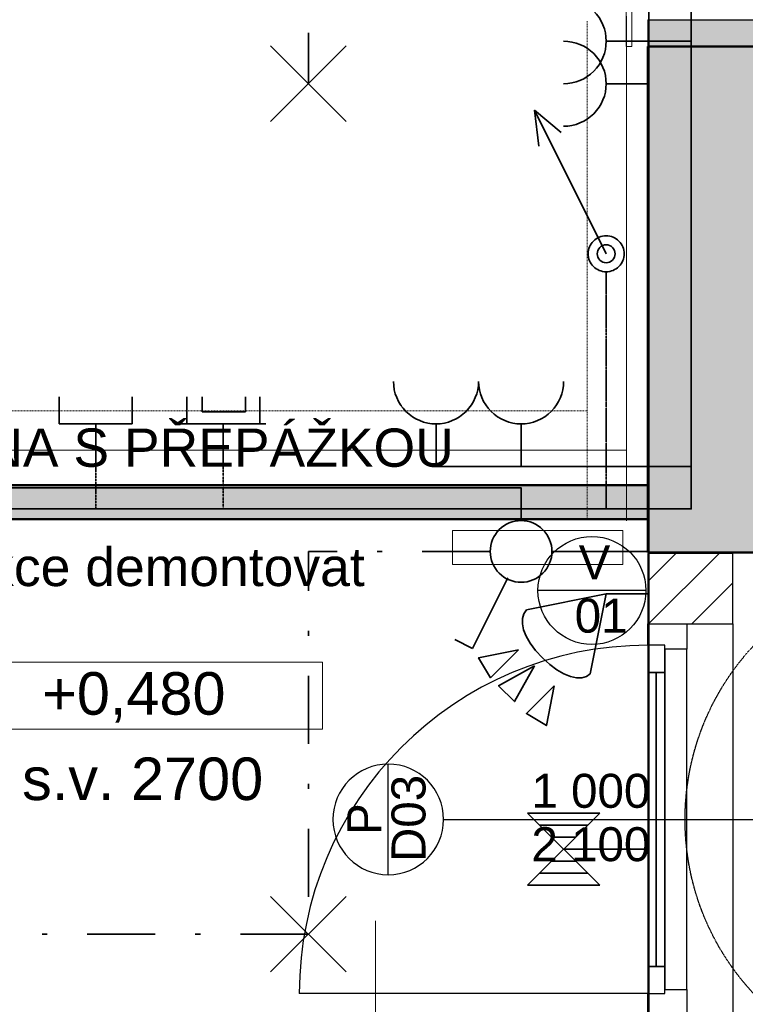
# Model space of a CAD drawing. Header units: millimetres. Extents: x -28761 to 4793, y -4271 to 20239.
# Tile 244 of 256: x -2667 to -535, y 9645 to 12539. Entities that reach past the tile are written whole.
import ezdxf

# ---------------------------------------------------------------- set-up
doc = ezdxf.new("R2010")
doc.units = ezdxf.units.MM
doc.header["$MEASUREMENT"] = 0
for name, pattern in [('Antenovy vodic', [10.125, 3, -0.75, 3, -0.75, 0.125, -0.75, 0.125, -0.75, 0.125, -0.75]), ('Telekomunikacni vodic', [9.25, 3, -0.75, 3, -0.75, 0.125, -0.75, 0.125, -0.75]), ('Wipeout_Contour', [1000, 0, -1000]), ('Čerchovaná', [450, 200, -117.5, 15, -117.5]), ('čárkovaná 3', [1.5, 1, -0.5]), ('Čárkovaná M', [4.5, 2.5, -2])]:
    doc.linetypes.add(name, pattern=pattern)
for name, color, linetype in [('5._POHLED ZÁPADNÍ_1_Anotace - S', 7, 'Continuous'), ('5._POHLED ZÁPADNÍ_1_Anotace - SP', 7, 'Continuous'), ('5._POHLED ZÁPADNÍ_1_Konstrukce - nosné', 7, 'Continuous'), ('5._POHLED ZÁPADNÍ_1_Nové_Konstrukce - nenosné', 7, 'Continuous'), ('5._POHLED ZÁPADNÍ_1_Nové_Konstrukce - nosné', 7, 'Continuous'), ('5._POHLED ZÁPADNÍ_1_Nové_Otvory – Dveře', 7, 'Continuous'), ('5._POHLED ZÁPADNÍ_1_Nové_Otvory – Značky dveří', 7, 'Continuous'), ('5._POHLED ZÁPADNÍ_1_Nové_Popis', 7, 'Continuous'), ('5._POHLED ZÁPADNÍ_1_Nové_Výplně – Řezové', 7, 'Continuous'), ('5._POHLED ZÁPADNÍ_1_Otvory – Značky dveří', 7, 'Continuous'), ('5._POHLED ZÁPADNÍ_1_TZB - elektroinstalace', 7, 'Continuous'), ('5._POHLED ZÁPADNÍ_1_TZB - VZT', 7, 'Continuous'), ('5._POHLED ZÁPADNÍ_1_TZB - ZTI', 7, 'Continuous'), ('5._POHLED ZÁPADNÍ_1_Výplně – Řezové', 7, 'Continuous')]:
    doc.layers.add(name, color=color, linetype=linetype)
doc.styles.add('GENEROVANÝ_STYL_1', font='txt')

msp = doc.modelspace()

# ---------------------------------------------------------------- hatches: boundary and pattern name
at = {"layer": '5._POHLED ZÁPADNÍ_1_Nové_Výplně – Řezové', "linetype": 'Continuous', "lineweight": 0, "true_color": 0xf2b2b2}
msp.add_hatch(color=9, dxfattribs=at).paths.add_polyline_path([(-821.7, 12460.1), (-321.7, 12460.1), (-321.7, 12539), (-821.7, 12539)])
at = {"layer": '5._POHLED ZÁPADNÍ_1_Výplně – Řezové', "linetype": 'Continuous', "lineweight": 13}
msp.add_hatch(color=254, dxfattribs=at).paths.add_polyline_path([(-821.7, 12460.1), (-821.7, 10972.3), (-701.7, 10972.3), (-321.7, 10972.3), (-321.7, 12460.1)])

# ---------------------------------------------------------------- linework, layer by layer
at = {"layer": '5._POHLED ZÁPADNÍ_1_Anotace - SP', "color": 154, "linetype": 'Continuous', "lineweight": 13}
for p, q in [((-1777.8, 10650.1), (-2886.1, 10650.1)), ((-1777.8, 10453.6), (-1777.8, 10650.1)), ((-2886.1, 10453.6), (-1777.8, 10453.6))]:
    msp.add_line(p, q, dxfattribs=at)
at = {"layer": '5._POHLED ZÁPADNÍ_1_Konstrukce - nosné', "color": 7, "linetype": 'Continuous', "lineweight": 50}
for p, q in [((-471.7, 12460.1), (-821.7, 12460.1)), ((-701.7, 10972.3), (-821.7, 10972.3)), ((-701.7, 10972.3), (-321.7, 10972.3))]:
    msp.add_line(p, q, dxfattribs=at)
at = {"layer": '5._POHLED ZÁPADNÍ_1_Konstrukce - nosné', "color": 7, "linetype": 'Continuous', "lineweight": 50, "flags": 128}
msp.add_lwpolyline([(-821.7, 12460.1), (-821.7, 10972.3)], dxfattribs=at)
at = {"layer": '5._POHLED ZÁPADNÍ_1_Nové_Konstrukce - nenosné', "color": 1, "linetype": 'Continuous', "lineweight": 25, "flags": 128}
for points in [[(-821.7, 12539), (-821.7, 12460.1)], [(-821.7, 12539), (-321.7, 12539)]]:
    msp.add_lwpolyline(points, dxfattribs=at)
at = {"layer": '5._POHLED ZÁPADNÍ_1_Nové_Otvory – Dveře', "color": 1, "linetype": 'Continuous', "lineweight": 25}
for p, q in [((-701.7, 10972.3), (-821.7, 10972.3)), ((-701.7, 10972.3), (-321.7, 10972.3)), ((-771.7, 10700.2), (-821.7, 10700.2)), ((-821.7, 10700.2), (-821.7, 10620.2)), ((-771.7, 10700.2), (-821.7, 10700.2)), ((-771.7, 10688.2), (-771.7, 10700.2)), ((-771.7, 10620.2), (-771.7, 10700.2)), ((-771.7, 10688.2), (-771.7, 9688.2)), ((-706.7, 10688.2), (-771.7, 10688.2)), ((-706.7, 9688.2), (-706.7, 10688.2)), ((-821.7, 10620.2), (-771.7, 10620.2)), ((-796.7, 10620.2), (-796.7, 9756.2)), ((-771.7, 9756.2), (-821.7, 9756.2)), ((-821.7, 9756.2), (-821.7, 9676.2)), ((-771.7, 9676.2), (-771.7, 9756.2)), ((-821.7, 9676.2), (-1845.7, 9676.2)), ((-821.7, 9613.2), (-821.7, 9676.2)), ((-821.7, 9676.2), (-771.7, 9676.2)), ((-821.7, 9676.2), (-771.7, 9676.2)), ((-771.7, 9676.2), (-771.7, 9688.2)), ((-771.7, 9688.2), (-706.7, 9688.2)), ((-706.7, 9688.2), (-706.7, 9613.2))]:
    msp.add_line(p, q, dxfattribs=at)
at = {"layer": '5._POHLED ZÁPADNÍ_1_Nové_Otvory – Dveře', "color": 1, "linetype": 'Continuous', "lineweight": 25, "flags": 128}
for points in [[(-821.7, 10620.2), (-821.7, 9756.2), (-796.7, 9756.2), (-796.7, 10620.2)], [(-796.7, 10620.2), (-796.7, 9756.2), (-771.7, 9756.2), (-771.7, 10620.2)]]:
    msp.add_lwpolyline(points, close=True, dxfattribs=at)
at = {"layer": '5._POHLED ZÁPADNÍ_1_Nové_Otvory – Dveře', "color": 1, "linetype": 'Continuous', "lineweight": 25}
msp.add_arc((-821.7, 9676.2), 1024, 90, 180, dxfattribs=at)
at = {"layer": '5._POHLED ZÁPADNÍ_1_Nové_Otvory – Značky dveří', "color": 1, "linetype": 'Continuous', "lineweight": 25}
for p, q in [((-1584.2, 10025.7), (-1584.2, 10350.7)), ((-1421.7, 10188.2), (-169, 10188.2))]:
    msp.add_line(p, q, dxfattribs=at)
at = {"layer": '5._POHLED ZÁPADNÍ_1_Nové_Otvory – Značky dveří', "color": 1, "linetype": 'Continuous', "lineweight": 25, "flags": 128}
msp.add_lwpolyline([(-1584.2, 10350.7, 1), (-1584.2, 10025.7, 1)], format="xyb", close=True, dxfattribs=at)
at = {"layer": '5._POHLED ZÁPADNÍ_1_Otvory – Značky dveří', "color": 7, "linetype": 'Continuous', "lineweight": 13}
msp.add_line((-1621.3, 9890.3), (-1621.3, 8940.3), dxfattribs=at)
at = {"layer": '5._POHLED ZÁPADNÍ_1_TZB - elektroinstalace', "color": 92, "linetype": 'Čerchovaná', "lineweight": 35, "true_color": 0x00d700, "flags": 128}
for points in [[(-1818.9, 13850.8), (-1818.9, 12350.8)], [(-1818.9, 9850.8), (-4318.9, 9850.8)]]:
    msp.add_lwpolyline(points, dxfattribs=at)
at = {"layer": '5._POHLED ZÁPADNÍ_1_TZB - elektroinstalace', "color": 92, "linetype": 'Continuous', "lineweight": 35, "true_color": 0x00d700, "flags": 128}
for points in [[(-1068.9, 12600.8, -0.414214), (-943.9, 12475.8)], [(-1068.9, 12600.8, -0.414214), (-943.9, 12475.8)], [(-1068.9, 12475.8, -0.414214), (-943.9, 12350.8)], [(-943.9, 12475.8, -0.414214), (-1068.9, 12350.8)], [(-943.9, 12475.8, -0.414214), (-1068.9, 12350.8)], [(-943.9, 12350.8, -0.414214), (-1068.9, 12225.8)], [(-943.9, 11903.6, 0.414214), (-996.7, 11850.8)], [(-943.9, 11903.6, 0.414214), (-996.7, 11850.8)], [(-891.2, 11850.8, 0.414214), (-943.9, 11903.6)], [(-891.2, 11850.8, 0.414214), (-943.9, 11903.6)], [(-943.9, 11877.2, 0.414214), (-970.3, 11850.8)], [(-943.9, 11877.2, 0.414214), (-970.3, 11850.8)], [(-917.5, 11850.8, 0.414214), (-943.9, 11877.2)], [(-917.5, 11850.8, 0.414214), (-943.9, 11877.2)], [(-996.7, 11850.8, 0.414214), (-943.9, 11798)], [(-996.7, 11850.8, 0.414214), (-943.9, 11798)], [(-970.3, 11850.8, 0.414214), (-943.9, 11824.4)], [(-970.3, 11850.8, 0.414214), (-943.9, 11824.4)], [(-943.9, 11824.4, 0.414214), (-917.5, 11850.8)], [(-943.9, 11798, 0.414214), (-891.2, 11850.8)], [(-943.9, 11824.4, 0.414214), (-917.5, 11850.8)], [(-943.9, 11798, 0.414214), (-891.2, 11850.8)], [(-1193.9, 11350.8, -0.414214), (-1318.9, 11475.8)], [(-1068.9, 11475.8, -0.414214), (-1193.9, 11350.8)], [(-1193.9, 11066.4, 0.414214), (-1284.6, 10975.8)], [(-1103.3, 10975.8, 0.414214), (-1193.9, 11066.4)], [(-1284.6, 10975.8, 0.414214), (-1193.9, 10885.1)], [(-1193.9, 10885.1, 0.414214), (-1103.3, 10975.8)]]:
    msp.add_lwpolyline(points, format="xyb", dxfattribs=at)
for points in [[(-818.9, 12475.8), (-943.9, 12475.8)], [(-818.9, 12475.8), (-943.9, 12475.8)], [(-818.9, 12475.8), (-693.9, 12475.8)], [(-818.9, 12475.8), (-693.9, 12475.8)], [(-1707.9, 12239.7), (-1930, 12461.8)], [(-1930, 12239.7), (-1707.9, 12461.8)], [(-818.9, 12350.8), (-943.9, 12350.8)], [(-1155, 12273), (-943.9, 11850.8)], [(-1155, 12273), (-1075.9, 12207)], [(-1155, 12273), (-1141.9, 12167.4)], [(-1155, 12273), (-943.9, 11850.8)], [(-1155, 12273), (-1075.9, 12207)], [(-1155, 12273), (-1141.9, 12167.4)], [(-1193.9, 11225.8), (-1193.9, 11350.8)], [(-1336.4, 10690.9), (-1232.8, 10898.1)], [(-943.9, 10850.8), (-1178.3, 10803.9)], [(-943.9, 10850.8), (-1178.3, 10803.9)], [(-990.8, 10616.4), (-943.9, 10850.8)], [(-990.8, 10616.4), (-943.9, 10850.8)], [(-1131.4, 10663.3), (-1151.2, 10685), (-1167, 10706.2), (-1178.7, 10726.5), (-1186.4, 10745.7), (-1190.2, 10763.4), (-1190.1, 10779.2), (-1186.1, 10792.8), (-1178.3, 10803.9)], [(-1131.4, 10663.3), (-1151.2, 10685), (-1167, 10706.2), (-1178.7, 10726.5), (-1186.4, 10745.7), (-1190.2, 10763.4), (-1190.1, 10779.2), (-1186.1, 10792.8), (-1178.3, 10803.9)], [(-1336.4, 10690.9), (-1388.2, 10716.8)], [(-990.8, 10616.4), (-1001.9, 10608.6), (-1015.5, 10604.6), (-1031.3, 10604.5), (-1049, 10608.3), (-1068.2, 10616), (-1088.5, 10627.7), (-1109.7, 10643.5), (-1131.4, 10663.3)], [(-990.8, 10616.4), (-1001.9, 10608.6), (-1015.5, 10604.6), (-1031.3, 10604.5), (-1049, 10608.3), (-1068.2, 10616), (-1088.5, 10627.7), (-1109.7, 10643.5), (-1131.4, 10663.3)], [(-962.7, 9994.5), (-1175.2, 10207)], [(-1175.2, 9994.5), (-962.7, 10207)], [(-962.7, 10207), (-1175.2, 10207)], [(-962.7, 9994.5), (-1175.2, 10207)], [(-1175.2, 9994.5), (-962.7, 10207)], [(-962.7, 10207), (-1175.2, 10207)], [(-998.1, 10171.6), (-1139.8, 10171.6)], [(-998.1, 10171.6), (-1139.8, 10171.6)], [(-1033.5, 10136.2), (-1104.4, 10136.2)], [(-1033.5, 10136.2), (-1104.4, 10136.2)], [(-856.4, 10100.8), (-1068.9, 10100.8)], [(-856.4, 10100.8), (-1068.9, 10100.8)], [(-1033.5, 10065.4), (-1104.4, 10065.4)], [(-1033.5, 10065.4), (-1104.4, 10065.4)], [(-998.1, 10029.9), (-1139.8, 10029.9)], [(-998.1, 10029.9), (-1139.8, 10029.9)], [(-962.7, 9994.5), (-1175.2, 9994.5)], [(-962.7, 9994.5), (-1175.2, 9994.5)], [(-1707.9, 9739.7), (-1930, 9961.8)], [(-1930, 9739.7), (-1707.9, 9961.8)]]:
    msp.add_lwpolyline(points, dxfattribs=at)
for points in [[(-1201.8, 10686.7), (-1283.8, 10604.7), (-1318.9, 10663.3)], [(-1201.8, 10686.7), (-1283.8, 10604.7), (-1318.9, 10663.3)], [(-1154.9, 10639.8), (-1260.3, 10581.3), (-1213.5, 10534.4)], [(-1154.9, 10639.8), (-1260.3, 10581.3), (-1213.5, 10534.4)], [(-1096.3, 10581.3), (-1178.3, 10499.2), (-1119.7, 10464.1)], [(-1096.3, 10581.3), (-1178.3, 10499.2), (-1119.7, 10464.1)]]:
    msp.add_lwpolyline(points, close=True, dxfattribs=at)
at = {"layer": '5._POHLED ZÁPADNÍ_1_TZB - VZT', "color": 7, "linetype": 'Continuous', "lineweight": 13}
for p, q in [((-885.4, 13969.1), (-885.4, 12460.1)), ((-868.8, 12460.1), (-868.8, 13969.1)), ((-885.4, 12460.1), (-868.8, 12460.1))]:
    msp.add_line(p, q, dxfattribs=at)
at = {"layer": '5._POHLED ZÁPADNÍ_1_TZB - ZTI', "color": 6, "linetype": 'Čárkovaná M', "lineweight": 20}
for p, q in [((-1000.1, 12534.4), (-1000.1, 11389.4)), ((-1000.1, 11389.4), (-1000.1, 11065.9))]:
    msp.add_line(p, q, dxfattribs=at)
at = {"layer": '5._POHLED ZÁPADNÍ_1_TZB - ZTI', "color": 6, "linetype": 'Continuous', "lineweight": 20}
for p, q in [((-884.1, 12549.7), (-884.1, 11273.2)), ((-884.1, 11273.2), (-884.1, 11065.9)), ((-895.4, 10937.3), (-895.4, 11037.3))]:
    msp.add_line(p, q, dxfattribs=at)

# ---------------------------------------------------------------- texts
at = {"layer": '5._POHLED ZÁPADNÍ_1_Anotace - S', "color": 1, "linetype": 'Continuous', "lineweight": 25, "insert": (-978.2, 10864.8), "char_height": 100, "attachment_point": 5, "line_spacing_factor": 0.940294, "style": 'GENEROVANÝ_STYL_1'}
msp.add_mtext('\\A1;{\\pqc;\\fArial|b0|i0|c238|p38;V\\P\\pqc;\\fArial|b0|i0|c238|p38; 0\\fArial|b0|i0|c238|p38;1}', dxfattribs=at)
at = {"layer": '5._POHLED ZÁPADNÍ_1_Anotace - SP', "color": 154, "linetype": 'Continuous', "lineweight": 13, "char_height": 125, "attachment_point": 5, "style": 'GENEROVANÝ_STYL_1'}
for s, insert in [('\\A1;{\\pqc;\\fArial|b0|i0|c238|p38;+0,\\fArial|b0|i0|c238|p38;48\\fArial|b0|i0|c238|p38;0}', (-2331.9, 10546.9)), ('\\A1;{\\pqc;\\fArial|b0|i0|c238|p38;s.v. 2700}', (-2306, 10306.7))]:
    msp.add_mtext(s, dxfattribs=dict(at, insert=insert))
at = {"layer": '5._POHLED ZÁPADNÍ_1_Otvory – Značky dveří', "color": 1, "linetype": 'Continuous', "lineweight": 25, "char_height": 100, "style": 'GENEROVANÝ_STYL_1'}
for s, insert, attachment_point in [('\\A1;{\\pql;\\pt0;\\fArial|b0|i0|c238|p38;1\xa0000}', (-1163.6, 10220.8), 7), ('\\A1;{\\pql;\\pt0;\\fArial|b0|i0|c238|p38;2\xa0100}', (-1163.6, 10165.3), 1)]:
    msp.add_mtext(s, dxfattribs=dict(at, insert=insert, attachment_point=attachment_point))
at = {"layer": '5._POHLED ZÁPADNÍ_1_Otvory – Značky dveří', "color": 1, "linetype": 'Continuous', "lineweight": 25, "char_height": 100, "attachment_point": 4, "rotation": 90, "style": 'GENEROVANÝ_STYL_1'}
for s, insert in [('\\A1;{\\pql;\\pt0;\\fArial|b0|i0|c238|p38;D03}', (-1524.1, 10062.9)), ('\\A1;{\\pql;\\pt0;\\fArial|b0|i0|c238|p38;P}', (-1654.9, 10142.4))]:
    msp.add_mtext(s, dxfattribs=dict(at, insert=insert))
at = {"layer": '5._POHLED ZÁPADNÍ_1_Otvory – Značky dveří', "color": 7, "linetype": 'Continuous', "lineweight": 20, "char_height": 100, "attachment_point": 7, "rotation": 90, "style": 'GENEROVANÝ_STYL_1'}
for s, insert in [('\\A1;{\\pql;\\pt0;\\fArial|b0|i0|c238|p38;700\\fArial|b0|i0|c238|p38;\\A1{\\H.66x;\\S^  ;}\\fArial|b0|i0|c238|p38;\\fArial|b0|i0|c238|p38;}', (-1669.6, 9312.6)), ('\\A1;{\\pql;\\pt0;\\fArial|b0|i0|c238|p38;1\xa0970\\fArial|b0|i0|c238|p38;\\A1{\\H.66x;\\S^  ;}\\fArial|b0|i0|c238|p38;\\fArial|b0|i0|c238|p38;}', (-1469.6, 9198.3))]:
    msp.add_mtext(s, dxfattribs=dict(at, insert=insert))

# ---------------------------------------------------------------- wipeouts: each hides what was drawn before it
at = {"color": 254, "linetype": 'Wipeout_Contour', "lineweight": 0, "ltscale": 46314.582186}
msp.add_wipeout([(-4282.4, 10874.2), (-1365.2, 10874.2), (-1365.2, 11404.5), (-4282.4, 11404.5)], dxfattribs=at).dxf.layer = '5._POHLED ZÁPADNÍ_1_Anotace - S'

# ---------------------------------------------------------------- next in the draw order: hatches: boundary and pattern name
at = {"layer": '5._POHLED ZÁPADNÍ_1_Výplně – Řezové', "linetype": 'Continuous', "lineweight": 0, "true_color": 0x4b657f}
msp.add_hatch(color=157, dxfattribs=at).paths.add_polyline_path([(-4383.5, 11070.3), (-821.8, 11070.3), (-821.8, 11170.3), (-4383.5, 11170.3)])

# ---------------------------------------------------------------- next in the draw order: linework, layer by layer
at = {"layer": '5._POHLED ZÁPADNÍ_1_Konstrukce - nosné', "color": 7, "linetype": 'Continuous', "lineweight": 50, "flags": 128}
for points in [[(-821.8, 11170.3), (-4383.5, 11170.3)], [(-4383.5, 11070.3), (-821.8, 11070.3)]]:
    msp.add_lwpolyline(points, dxfattribs=at)
at = {"layer": '5._POHLED ZÁPADNÍ_1_TZB - elektroinstalace', "color": 92, "linetype": 'Continuous', "lineweight": 35, "true_color": 0x00d700, "flags": 128}
for points in [[(-1443.9, 11225.8), (-693.9, 11225.8), (-693.9, 14975.8), (-4818.9, 14975.8), (-4818.9, 16100.8), (-5818.9, 16100.8), (-5818.9, 17600.8), (-5068.9, 17600.8)], [(-1443.9, 11225.8), (-693.9, 11225.8), (-693.9, 14975.8), (-4818.9, 14975.8), (-4818.9, 16100.8), (-5818.9, 16100.8), (-5818.9, 17600.8), (-5068.9, 17600.8)], [(-2551.4, 11430.1), (-2551.4, 11350.8)], [(-2551.4, 11430.1), (-2551.4, 11350.8)], [(-2336.5, 11430.1), (-2336.5, 11350.8)], [(-2336.5, 11430.1), (-2336.5, 11350.8)], [(-2176.4, 11430.1), (-2176.4, 11350.8)], [(-2176.4, 11430.1), (-2176.4, 11350.8)], [(-2131.5, 11430.1), (-2131.5, 11385.8)], [(-2131.5, 11430.1), (-2131.5, 11385.8)], [(-2003.9, 11430.1), (-2003.9, 11385.8)], [(-2003.9, 11430.1), (-2003.9, 11385.8)], [(-1961.5, 11430.1), (-1961.5, 11350.8)], [(-1961.5, 11430.1), (-1961.5, 11350.8)], [(-2003.9, 11385.8), (-2131.5, 11385.8)], [(-2003.9, 11385.8), (-2131.5, 11385.8)], [(-2551.4, 11350.8), (-2336.5, 11350.8)], [(-2551.4, 11350.8), (-2336.5, 11350.8)], [(-2443.9, 11350.8), (-2443.9, 11225.8)], [(-2443.9, 11350.8), (-2443.9, 11225.8)], [(-2176.4, 11350.8), (-2193.9, 11350.8)], [(-2176.4, 11350.8), (-2193.9, 11350.8)], [(-1961.5, 11350.8), (-2176.4, 11350.8)], [(-1961.5, 11350.8), (-2176.4, 11350.8)], [(-2068.9, 11350.8), (-2068.9, 11225.8)], [(-2068.9, 11350.8), (-2068.9, 11225.8)], [(-1943.9, 11350.8), (-1961.5, 11350.8)], [(-1943.9, 11350.8), (-1961.5, 11350.8)], [(-1443.9, 11225.8), (-1443.9, 11350.8)], [(-1443.9, 11225.8), (-1443.9, 11350.8)], [(-4193.9, 11260.1), (-4193.9, 11163.3), (-1193.9, 11163.3), (-1193.9, 11066.4)], [(-2818.9, 11225.8), (-2818.9, 11100.8), (-693.9, 11100.8), (-693.9, 11225.8)], [(-2818.9, 11225.8), (-2818.9, 11100.8), (-693.9, 11100.8), (-693.9, 11225.8)]]:
    msp.add_lwpolyline(points, dxfattribs=at)
at = {"layer": '5._POHLED ZÁPADNÍ_1_TZB - elektroinstalace', "color": 92, "linetype": 'Telekomunikacni vodic', "lineweight": 35, "true_color": 0x00d700, "flags": 128}
msp.add_lwpolyline([(-2443.9, 11225.8), (-2443.9, 11100.8), (-1568.9, 11100.8), (-943.9, 11100.8), (-943.9, 11798)], dxfattribs=at)
msp.add_lwpolyline([(-2443.9, 11225.8), (-2443.9, 11100.8), (-1568.9, 11100.8), (-943.9, 11100.8), (-943.9, 11798)], dxfattribs=at)
at = {"layer": '5._POHLED ZÁPADNÍ_1_TZB - elektroinstalace', "color": 92, "linetype": 'Antenovy vodic', "lineweight": 35, "true_color": 0x00d700, "flags": 128}
msp.add_lwpolyline([(-2068.9, 11225.8), (-2068.9, 11100.8), (-1443.9, 11100.8), (-943.9, 11100.8), (-943.9, 11798)], dxfattribs=at)
msp.add_lwpolyline([(-2068.9, 11225.8), (-2068.9, 11100.8), (-1443.9, 11100.8), (-943.9, 11100.8), (-943.9, 11798)], dxfattribs=at)
at = {"layer": '5._POHLED ZÁPADNÍ_1_TZB - elektroinstalace', "color": 92, "linetype": 'Continuous', "lineweight": 35, "true_color": 0x00d700, "flags": 128}
for points in [[(-1443.9, 11350.8, -0.414214), (-1568.9, 11475.8)], [(-1443.9, 11350.8, -0.414214), (-1568.9, 11475.8)], [(-1318.9, 11475.8, -0.414214), (-1443.9, 11350.8)], [(-1318.9, 11475.8, -0.414214), (-1443.9, 11350.8)]]:
    msp.add_lwpolyline(points, format="xyb", dxfattribs=at)
at = {"layer": '5._POHLED ZÁPADNÍ_1_TZB - elektroinstalace', "color": 92, "linetype": 'Čerchovaná', "lineweight": 35, "true_color": 0x00d700, "flags": 128}
msp.add_lwpolyline([(-1284.6, 10975.8), (-1818.9, 10975.8), (-1818.9, 10350.8), (-1818.9, 9850.8)], dxfattribs=at)
at = {"layer": '5._POHLED ZÁPADNÍ_1_TZB - ZTI', "color": 6, "linetype": 'Čárkovaná M', "lineweight": 20}
msp.add_line((-1000.1, 11389.4), (-3679.8, 11389.4), dxfattribs=at)
at = {"layer": '5._POHLED ZÁPADNÍ_1_TZB - ZTI', "color": 6, "linetype": 'Continuous', "lineweight": 20}
for p, q in [((-3579.8, 11273.2), (-884.1, 11273.2)), ((-895.4, 11037.3), (-1395.4, 11037.3)), ((-1395.4, 10937.3), (-1395.4, 11037.3)), ((-1395.4, 10937.3), (-895.4, 10937.3))]:
    msp.add_line(p, q, dxfattribs=at)

# ---------------------------------------------------------------- next in the draw order: texts
at = {"layer": '5._POHLED ZÁPADNÍ_1_Anotace - S', "color": 7, "linetype": 'Continuous', "lineweight": 13, "insert": (-2823.8, 10872.4), "char_height": 112.5, "attachment_point": 8, "line_spacing_factor": 0.935075, "style": 'GENEROVANÝ_STYL_1'}
msp.add_mtext('\\A1;{\\pqc;\\fArial|b0|i0|c238|p38;DŘEVĚNÁ MEZISTĚNA S PŘEPÁŽKOU\\P\\pqc;\\fArial|b0|i0|c238|p38;\\P\\pqc;\\fArial|b0|i0|c238|p38;V rámci rekonstrukce demontovat}', dxfattribs=at)

# ---------------------------------------------------------------- next in the draw order: wipeouts: each hides what was drawn before it
at = {"color": 254, "linetype": 'Wipeout_Contour', "lineweight": 0, "ltscale": 43558.970176}
msp.add_wipeout([(-821.7, 10763.2), (-571.7, 10763.2), (-571.7, 10970.3), (-821.7, 10970.3)], dxfattribs=at).dxf.layer = '5._POHLED ZÁPADNÍ_1_Nové_Výplně – Řezové'

# ---------------------------------------------------------------- next in the draw order: hatches: boundary and pattern name
at = {"layer": '5._POHLED ZÁPADNÍ_1_Nové_Výplně – Řezové', "linetype": 'Continuous', "lineweight": 20, "true_color": 0xffaaaa}
h = msp.add_hatch(dxfattribs=at)
h.set_pattern_fill('Zdivo___lehčené_tvárnice_7A', color=21, style=0, pattern_type=2)
h.set_pattern_definition([(45, (0, 0), (-63.6396, 63.6396), [])])
h.paths.add_polyline_path([(-821.7, 10763.2), (-571.7, 10763.2), (-571.7, 10970.3), (-821.7, 10970.3)])

# ---------------------------------------------------------------- next in the draw order: linework, layer by layer
at = {"layer": '5._POHLED ZÁPADNÍ_1_Nové_Konstrukce - nenosné', "color": 1, "linetype": 'čárkovaná 3', "lineweight": 25}
msp.add_circle((38, 10187.4), 750, dxfattribs=at)
at = {"layer": '5._POHLED ZÁPADNÍ_1_Nové_Konstrukce - nosné', "color": 1, "linetype": 'Continuous', "lineweight": 25}
for p, q in [((-821.7, 10763.2), (-706.7, 10763.2)), ((-706.7, 10763.2), (-571.7, 10763.2))]:
    msp.add_line(p, q, dxfattribs=at)
at = {"layer": '5._POHLED ZÁPADNÍ_1_Nové_Konstrukce - nosné', "color": 1, "linetype": 'Continuous', "lineweight": 25, "flags": 128}
for points in [[(-571.7, 10970.3), (-821.7, 10970.3)], [(-821.7, 10970.3), (-821.7, 10763.2)], [(-571.7, 10763.2), (-571.7, 10970.3)]]:
    msp.add_lwpolyline(points, dxfattribs=at)
at = {"layer": '5._POHLED ZÁPADNÍ_1_Nové_Otvory – Dveře', "color": 1, "linetype": 'Continuous', "lineweight": 25}
for p, q in [((-821.7, 10763.2), (-821.7, 9613.2)), ((-821.7, 10700.2), (-821.7, 10763.2)), ((-821.7, 10763.2), (-706.7, 10763.2)), ((-821.7, 10763.2), (-706.7, 10763.2)), ((-821.7, 10763.2), (-706.7, 10763.2)), ((-706.7, 10763.2), (-706.7, 10688.2)), ((-706.7, 10763.2), (-571.7, 10763.2)), ((-571.7, 10763.2), (-571.7, 9613.2))]:
    msp.add_line(p, q, dxfattribs=at)
at = {"layer": '5._POHLED ZÁPADNÍ_1_Nové_Popis', "color": 1, "linetype": 'Continuous', "lineweight": 25}
msp.add_line((-827.3, 10861.1), (-1144.4, 10861.1), dxfattribs=at)
msp.add_circle((-985.8, 10861.1), 158.6, dxfattribs=at)
at = {"layer": '5._POHLED ZÁPADNÍ_1_TZB - elektroinstalace', "color": 92, "linetype": 'Continuous', "lineweight": 35, "true_color": 0x00d700, "flags": 128}
for points in [[(-856.4, 10100.8), (-818.9, 10100.8), (-818.9, 14975.8), (-4443.9, 14975.8), (-4443.9, 15138.3), (-4443.9, 14975.8), (-4818.9, 14975.8), (-4818.9, 16100.8), (-5818.9, 16100.8), (-5818.9, 17600.8), (-5068.9, 17600.8)], [(-856.4, 10100.8), (-818.9, 10100.8), (-818.9, 14975.8), (-4443.9, 14975.8), (-4443.9, 15138.3), (-4443.9, 14975.8), (-4818.9, 14975.8), (-4818.9, 16100.8), (-5818.9, 16100.8), (-5818.9, 17600.8), (-5068.9, 17600.8)], [(-856.4, 10100.8), (-818.9, 10100.8), (-818.9, 11100.8), (-4943.9, 11100.8), (-4943.9, 11138.3)], [(-856.4, 10100.8), (-818.9, 10100.8), (-818.9, 11100.8), (-4943.9, 11100.8), (-4943.9, 11138.3)], [(-1068.9, 9066.4), (-1068.9, 9225.8), (-818.9, 9225.8), (-818.9, 10975.8), (-1103.3, 10975.8)]]:
    msp.add_lwpolyline(points, dxfattribs=at)
at = {"layer": '5._POHLED ZÁPADNÍ_1_TZB - elektroinstalace', "color": 92, "linetype": 'Telekomunikacni vodic', "lineweight": 35, "true_color": 0x00d700, "flags": 128}
for points in [[(-943.9, 14850.8), (-818.9, 14850.8), (-818.9, 10850.8), (-943.9, 10850.8)], [(-943.9, 14850.8), (-818.9, 14850.8), (-818.9, 10850.8), (-943.9, 10850.8)], [(-943.9, 10850.8), (-818.9, 10850.8), (-818.9, 7975.8), (-1068.9, 7975.8), (-1068.9, 7100.8), (-1318.9, 7100.8)]]:
    msp.add_lwpolyline(points, dxfattribs=at)
at = {"layer": '5._POHLED ZÁPADNÍ_1_TZB - elektroinstalace', "color": 92, "linetype": 'Čerchovaná', "lineweight": 35, "true_color": 0x00d700, "flags": 128}
for points in [[(-3162.7, 13350.8), (-818.9, 13350.8), (-818.9, 7975.8), (-1068.9, 7975.8), (-1068.9, 975.8), (-15818.9, 975.8)], [(-943.9, 10850.8), (-818.9, 10850.8), (-818.9, 7975.8), (-1068.9, 7975.8), (-1068.9, 7100.8), (-1318.9, 7100.8)]]:
    msp.add_lwpolyline(points, dxfattribs=at)

doc.saveas('drawing.dxf')
